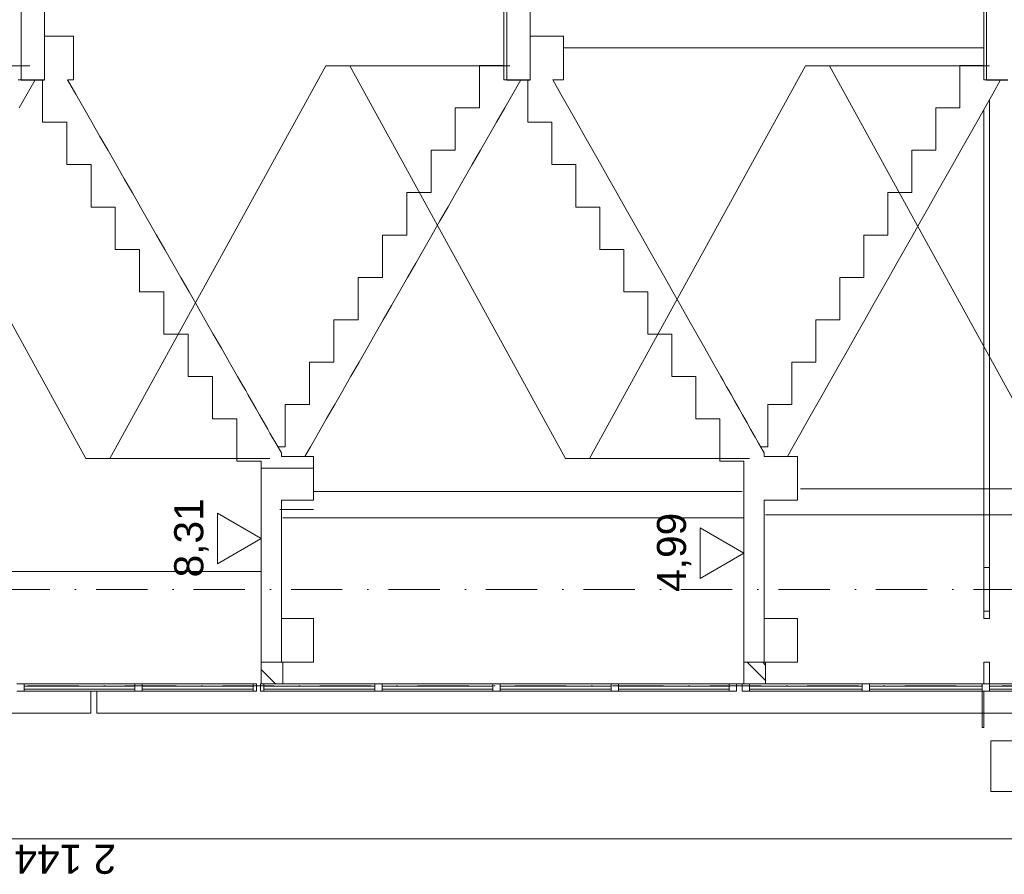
# Model space of a CAD drawing. Header units: millimetres. Extents: x -8078 to 241103, y -4319 to 602442.
# Tile 44 of 148: x 27720 to 34492, y 280655 to 286531. Entities that reach past the tile are written whole.
import ezdxf

# ---------------------------------------------------------------- set-up
doc = ezdxf.new("R2010")
doc.units = ezdxf.units.MM
doc.header["$MEASUREMENT"] = 0
doc.set_wipeout_variables(frame=1)
doc.linetypes.add('Kropki i Kreski', pattern=[6.702778, 3.527778, -1.763889, 0, -1.411111])
doc.linetypes.add('Wipeout_Contour', pattern=[1000, 0, -1000])
for name, color, linetype in [('#podkład', 252, 'Continuous'), ('- A - ocieplenie', 7, 'Continuous'), ('2D - Ogólne', 7, 'Continuous'), ('Konstrukcja - Siatka mod', 7, 'Continuous'), ('Konstrukcja - Stropy', 7, 'Continuous'), ('Konstrukcja - Ściany działowe', 7, 'Continuous'), ('Konstrukcja - Ściany nośne wew..P', 7, 'Continuous'), ('Konstrukcja - Ściany zewnętrzne', 7, 'Continuous'), ('Opisy - Etykiety', 7, 'Continuous'), ('Wymiarowanie - Ogólne', 7, 'Continuous')]:
    doc.layers.add(name, color=color, linetype=linetype)
doc.styles.add('STYL_AUTOMATYCZNY_3', font='txt')
pattern_1 = [(135, (-1702.6, 957497.23), (-159.09903, -159.09903), []), (135, (-1755.63, 957444.2), (-159.09903, -159.09903), [])]

# ---------------------------------------------------------------- blocks, each defined once
blk = doc.blocks.new('qqe433333')
at = {"color": 252, "linetype": 'Continuous', "lineweight": 20, "ltscale": 100}
for p, q in [((-8342.6, 672141.5), (-8509.6, 672141.5)), ((-8509.6, 671850.1), (-8509.6, 672141.5)), ((-5042.6, 672141.5), (-5207.6, 672141.5)), ((-5207.6, 671850.1), (-5207.6, 672141.5)), ((-11566.4, 672042.6), (-11621, 671947.2)), ((-8226.4, 672042.6), (-8281, 671947.2)), ((-4926.2, 672042.6), (-4980.2, 671947.2)), ((-11621, 671947.2), (-11676.7, 671850.1)), ((-8281, 671947.2), (-8336.7, 671850.1)), ((-4980.2, 671947.2), (-5035.2, 671850.1)), ((-8676.6, 671850.1), (-8509.6, 671850.1)), ((-8676.6, 671558.8), (-8676.6, 671850.1)), ((-8336.7, 671850.1), (-8392.4, 671753)), ((-5372.6, 671850.1), (-5207.6, 671850.1)), ((-5372.6, 671558.8), (-5372.6, 671850.1)), ((-5035.2, 671850.1), (-5090.2, 671753)), ((-8392.4, 671753), (-8448, 671655.9)), ((-5090.2, 671753), (-5145.2, 671655.9)), ((-8448, 671655.9), (-8503.7, 671558.8)), ((-5145.2, 671655.9), (-5200.2, 671558.8)), ((-8843.6, 671558.8), (-8676.6, 671558.8)), ((-8843.6, 671267.5), (-8843.6, 671558.8)), ((-8503.7, 671558.8), (-8559.4, 671461.7)), ((-5537.6, 671558.8), (-5372.6, 671558.8)), ((-5537.6, 671267.5), (-5537.6, 671558.8)), ((-5200.2, 671558.8), (-5255.2, 671461.7)), ((-8559.4, 671461.7), (-8615, 671364.6)), ((-5255.2, 671461.7), (-5310.2, 671364.6)), ((-8615, 671364.6), (-8670.7, 671267.5)), ((-5310.2, 671364.6), (-5365.2, 671267.5)), ((-9010.6, 671267.5), (-8843.6, 671267.5)), ((-9010.6, 670976.1), (-9010.6, 671267.5)), ((-8670.7, 671267.5), (-8726.4, 671170.3)), ((-5702.6, 671267.5), (-5537.6, 671267.5)), ((-5702.6, 670976.1), (-5702.6, 671267.5)), ((-5365.2, 671267.5), (-5420.2, 671170.3)), ((-8726.4, 671170.3), (-8782, 671073.2)), ((-5420.2, 671170.3), (-5475.2, 671073.2)), ((-8782, 671073.2), (-8837.7, 670976.1)), ((-5475.2, 671073.2), (-5530.2, 670976.1)), ((-9177.6, 670976.1), (-9010.6, 670976.1)), ((-9177.6, 670684.8), (-9177.6, 670976.1)), ((-8837.7, 670976.1), (-8893.4, 670879)), ((-5867.6, 670976.1), (-5702.6, 670976.1)), ((-5867.6, 670684.8), (-5867.6, 670976.1)), ((-5530.2, 670976.1), (-5585.2, 670879)), ((-8893.4, 670879), (-8949, 670781.9)), ((-5585.2, 670879), (-5640.2, 670781.9)), ((-8949, 670781.9), (-9004.7, 670684.8)), ((-5640.2, 670781.9), (-5695.2, 670684.8)), ((-9344.6, 670684.8), (-9177.6, 670684.8)), ((-9344.6, 670393.4), (-9344.6, 670684.8)), ((-9004.7, 670684.8), (-9060.4, 670587.7)), ((-6032.6, 670684.8), (-5867.6, 670684.8)), ((-6032.6, 670393.4), (-6032.6, 670684.8)), ((-5695.2, 670684.8), (-5750.2, 670587.7)), ((-9060.4, 670587.7), (-9116, 670490.5)), ((-5750.2, 670587.7), (-5805.2, 670490.5)), ((-9116, 670490.5), (-9171.7, 670393.4)), ((-5805.2, 670490.5), (-5860.2, 670393.4)), ((-9511.6, 670393.4), (-9344.6, 670393.4)), ((-9511.6, 670102.1), (-9511.6, 670393.4)), ((-9171.7, 670393.4), (-9227.4, 670296.3)), ((-6197.6, 670393.4), (-6032.6, 670393.4)), ((-6197.6, 670102.1), (-6197.6, 670393.4)), ((-5860.2, 670393.4), (-5915.2, 670296.3)), ((-9227.4, 670296.3), (-9283, 670199.2)), ((-5915.2, 670296.3), (-5970.2, 670199.2)), ((-9283, 670199.2), (-9338.7, 670102.1)), ((-5970.2, 670199.2), (-6025.2, 670102.1)), ((-9678.6, 670102.1), (-9511.6, 670102.1)), ((-9678.6, 669810.8), (-9678.6, 670102.1)), ((-9338.7, 670102.1), (-9394.4, 670005)), ((-6362.6, 670102.1), (-6197.6, 670102.1)), ((-6362.6, 669810.8), (-6362.6, 670102.1)), ((-6025.2, 670102.1), (-6080.2, 670005)), ((-9394.4, 670005), (-9450, 669907.9)), ((-6080.2, 670005), (-6135.2, 669907.9)), ((-9450, 669907.9), (-9505.7, 669810.8)), ((-6135.2, 669907.9), (-6190.2, 669810.8)), ((-9845.6, 669519.4), (-9845.6, 669810.8)), ((-9845.6, 669810.8), (-9678.6, 669810.8)), ((-9505.7, 669810.8), (-9561.4, 669713.6)), ((-6527.6, 669519.4), (-6527.6, 669810.8)), ((-6527.6, 669810.8), (-6362.6, 669810.8)), ((-6190.2, 669810.8), (-6245.2, 669713.6)), ((-9561.4, 669713.6), (-9617, 669616.5)), ((-6245.2, 669713.6), (-6300.2, 669616.5)), ((-9617, 669616.5), (-9672.7, 669519.4)), ((-6300.2, 669616.5), (-6355.2, 669519.4)), ((-9872.6, 669519.4), (-9896.4, 669519.4)), ((-9845.6, 669519.4), (-9872.6, 669519.4)), ((-9710.5, 669453.4), (-9672.7, 669519.4)), ((-6552.6, 669519.4), (-6576.2, 669519.4)), ((-6527.6, 669519.4), (-6552.6, 669519.4)), ((-6392.6, 669453.4), (-6355.2, 669519.4))]:
    blk.add_line(p, q, dxfattribs=at)
at = {"color": 252, "linetype": 'Continuous', "lineweight": 13, "ltscale": 100}
for p, q in [((-11515.6, 672042.6), (-11515.6, 671751.3)), ((-8177.6, 672042.6), (-8177.6, 671751.3)), ((-11515.6, 671751.3), (-11348.6, 671751.3)), ((-11348.6, 671751.3), (-11348.6, 671460)), ((-8177.6, 671751.3), (-8012.6, 671751.3)), ((-8012.6, 671751.3), (-8012.6, 671460)), ((-11348.6, 671460), (-11181.6, 671460)), ((-11181.6, 671460), (-11181.6, 671168.6)), ((-8012.6, 671460), (-7847.6, 671460)), ((-7847.6, 671460), (-7847.6, 671168.6)), ((-11181.6, 671168.6), (-11014.6, 671168.6)), ((-11014.6, 671168.6), (-11014.6, 670877.3)), ((-7847.6, 671168.6), (-7682.6, 671168.6)), ((-7682.6, 671168.6), (-7682.6, 670877.3)), ((-11014.6, 670877.3), (-10847.6, 670877.3)), ((-10847.6, 670877.3), (-10847.6, 670585.9)), ((-7682.6, 670877.3), (-7517.6, 670877.3)), ((-7517.6, 670877.3), (-7517.6, 670585.9)), ((-10847.6, 670585.9), (-10680.6, 670585.9)), ((-10680.6, 670585.9), (-10680.6, 670294.6)), ((-7517.6, 670585.9), (-7352.6, 670585.9)), ((-7352.6, 670585.9), (-7352.6, 670294.6)), ((-10680.6, 670294.6), (-10513.6, 670294.6)), ((-10513.6, 670294.6), (-10513.6, 670003.3)), ((-7352.6, 670294.6), (-7187.6, 670294.6)), ((-7187.6, 670294.6), (-7187.6, 670003.3)), ((-10513.6, 670003.3), (-10346.6, 670003.3)), ((-10346.6, 670003.3), (-10346.6, 669711.9)), ((-7187.6, 670003.3), (-7022.6, 670003.3)), ((-7022.6, 670003.3), (-7022.6, 669711.9)), ((-10346.6, 669711.9), (-10179.6, 669711.9)), ((-10179.6, 669711.9), (-10179.6, 669420.6)), ((-7022.6, 669711.9), (-6857.6, 669711.9)), ((-6857.6, 669711.9), (-6857.6, 669420.6)), ((-10179.6, 669420.6), (-10012.6, 669420.6)), ((-10012.6, 669420.6), (-10012.6, 668039.4)), ((-9872.6, 669478), (-9872.6, 669453.4)), ((-6857.6, 669420.6), (-6692.6, 669420.6)), ((-6692.6, 669420.6), (-6692.6, 668039.4)), ((-6552.6, 669477.8), (-6552.6, 669453.4)), ((-9872.6, 669153.4), (-9872.6, 668339.4)), ((-6552.6, 669153.4), (-6552.6, 668339.4)), ((-9872.6, 668339.4), (-9872.6, 668039.4)), ((-6552.6, 668339.4), (-6552.6, 668039.4))]:
    blk.add_line(p, q, dxfattribs=at)
at = {"color": 252, "linetype": 'Continuous', "lineweight": 13, "ltscale": 100, "flags": 128}
for points in [[(-10117.6, 669439.4), (-11217.6, 669439.4), (-12702.6, 672139.4), (-11602.6, 672139.4)], [(-6817.6, 669439.4), (-7917.6, 669439.4), (-9402.6, 672139.4), (-8302.6, 672139.4)], [(-3517.6, 669439.4), (-4617.6, 669439.4), (-6102.6, 672139.4), (-5002.6, 672139.4)], [(-11342.7, 672042.6), (-11287, 671945.5), (-11231.4, 671848.4), (-11175.7, 671751.3), (-11120, 671654.2), (-11064.4, 671557.1), (-11008.7, 671460), (-10953, 671362.8), (-10897.4, 671265.7), (-10841.7, 671168.6), (-10786, 671071.5), (-10730.4, 670974.4), (-10674.7, 670877.3), (-10619, 670780.2), (-10563.4, 670683), (-10507.7, 670585.9), (-10452, 670488.8), (-10396.4, 670391.7), (-10340.7, 670294.6), (-10285, 670197.5), (-10229.4, 670100.4), (-10173.7, 670003.3), (-10158, 669975.9), (-10133.7, 669933.5), (-10118, 669906.1), (-10102.3, 669878.8), (-10078.1, 669836.4), (-10062.4, 669809), (-10046.7, 669781.7), (-10022.4, 669739.3), (-10006.7, 669711.9), (-9991, 669684.5), (-9966.7, 669642.2), (-9951, 669614.8), (-9935.3, 669587.4), (-9911.1, 669545.1), (-9895.4, 669517.7), (-9879.7, 669490.3), (-9872.6, 669478)], [(-8005.2, 672042.6), (-7950.2, 671945.5), (-7895.2, 671848.4), (-7840.2, 671751.3), (-7785.2, 671654.2), (-7730.2, 671557.1), (-7675.2, 671460), (-7620.2, 671362.8), (-7565.2, 671265.7), (-7510.2, 671168.6), (-7455.2, 671071.5), (-7400.2, 670974.4), (-7345.2, 670877.3), (-7290.2, 670780.2), (-7235.2, 670683), (-7180.2, 670585.9), (-7125.2, 670488.8), (-7070.2, 670391.7), (-7015.2, 670294.6), (-6960.2, 670197.5), (-6905.2, 670100.4), (-6850.2, 670003.3), (-6834.7, 669975.9), (-6810.7, 669933.5), (-6795.2, 669906.1), (-6779.7, 669878.8), (-6755.7, 669836.4), (-6740.2, 669809), (-6724.7, 669781.7), (-6700.7, 669739.3), (-6685.2, 669711.9), (-6669.7, 669684.5), (-6645.7, 669642.2), (-6630.2, 669614.8), (-6614.7, 669587.4), (-6590.7, 669545.1), (-6575.2, 669517.7), (-6559.7, 669490.3), (-6552.6, 669477.8)]]:
    blk.add_lwpolyline(points, dxfattribs=at)
at = {"color": 252, "linetype": 'Continuous', "lineweight": 20, "ltscale": 100, "flags": 128}
for points in [[(-8467.6, 672139.4), (-9567.6, 672139.4), (-11052.6, 669439.4), (-9952.6, 669439.4)], [(-5167.6, 672139.4), (-6267.6, 672139.4), (-7752.6, 669439.4), (-6652.6, 669439.4)]]:
    blk.add_lwpolyline(points, dxfattribs=at)
at = {"layer": '2D - Ogólne', "color": 252, "linetype": 'Continuous', "lineweight": 13, "ltscale": 100}
for p, q in [((-5042.6, 672264.2), (-7932.6, 672264.2)), ((-10012.6, 669372.8), (-9652.6, 669372.8)), ((-3372.6, 669231.9), (-6302.6, 669231.9)), ((-6702.6, 669211.9), (-9652.6, 669211.9)), ((-9882.6, 669088.7), (-9652.6, 669088.7)), ((-6692.6, 669031.4), (-9862.6, 669031.4)), ((-3372.6, 669051.4), (-6542.6, 669051.4)), ((-10012.6, 668663.4), (-13212.6, 668663.4))]:
    blk.add_line(p, q, dxfattribs=at)
at = {"layer": 'Konstrukcja - Stropy', "color": 252, "linetype": 'Continuous', "lineweight": 13, "ltscale": 100}
for p, q in [((-11662.6, 673739.5), (-11662.6, 672042.6)), ((-8322.6, 673739.5), (-8322.6, 672042.6)), ((-5022.6, 673739.5), (-5022.6, 672042.6)), ((-11502.6, 673439.5), (-11502.6, 672342.6)), ((-8162.6, 673439.5), (-8162.6, 672342.6)), ((-11502.6, 672342.6), (-11502.6, 672042.6)), ((-8162.6, 672342.6), (-8162.6, 672042.6)), ((-11682.6, 672042.6), (-11662.6, 672042.6)), ((-8342.6, 672042.6), (-8322.6, 672042.6)), ((-5042.6, 672042.6), (-5022.6, 672042.6)), ((-5002.6, 668689.5), (-5042.6, 668689.5))]:
    blk.add_line(p, q, dxfattribs=at)
at = {"layer": 'Konstrukcja - Stropy', "color": 252, "linetype": 'Continuous', "lineweight": 25, "ltscale": 100}
for p, q in [((-11662.6, 672042.6), (-11515.6, 672042.6)), ((-11515.6, 672042.6), (-11502.6, 672042.6)), ((-8322.6, 672042.6), (-8177.6, 672042.6)), ((-8177.6, 672042.6), (-8162.6, 672042.6)), ((-5022.6, 672042.6), (-4875.6, 672042.6))]:
    blk.add_line(p, q, dxfattribs=at)
at = {"layer": 'Konstrukcja - Stropy', "color": 252, "linetype": 'Continuous', "lineweight": 13, "ltscale": 100, "flags": 128}
for points in [[(-8342.6, 673739.5), (-8342.6, 673659.5), (-8342.6, 673619.5), (-8342.6, 672042.6)], [(-5042.6, 673739.5), (-5042.6, 673659.5), (-5042.6, 673619.5), (-5042.6, 672042.6)]]:
    blk.add_lwpolyline(points, dxfattribs=at)
at = {"layer": 'Konstrukcja - Ściany działowe', "color": 252, "linetype": 'Continuous', "lineweight": 13, "ltscale": 100}
for p, q in [((-11502.6, 672342.6), (-11302.6, 672342.6)), ((-11302.6, 672342.6), (-11302.6, 672042.6)), ((-8162.6, 672342.6), (-7932.6, 672342.6)), ((-7932.6, 672342.6), (-7932.6, 672042.6)), ((-11342.7, 672042.6), (-11302.6, 672042.6)), ((-8005.2, 672042.6), (-7932.6, 672042.6)), ((-9872.6, 669453.4), (-9652.6, 669453.4)), ((-9652.6, 669453.4), (-9652.6, 669153.4)), ((-6552.6, 669453.4), (-6322.6, 669453.4)), ((-6322.6, 669453.4), (-6322.6, 669153.4)), ((-9872.6, 669153.4), (-9652.6, 669153.4)), ((-6552.6, 669153.4), (-6322.6, 669153.4)), ((-9872.6, 668339.4), (-9652.6, 668339.4)), ((-9652.6, 668339.4), (-9652.6, 668039.4)), ((-6552.6, 668339.4), (-6322.6, 668339.4)), ((-6322.6, 668339.4), (-6322.6, 668039.4)), ((-10012.6, 668039.4), (-9872.6, 668039.4)), ((-9872.6, 668039.4), (-9862.6, 668039.4)), ((-9862.6, 668039.4), (-9652.6, 668039.4)), ((-6692.6, 668039.4), (-6552.6, 668039.4)), ((-6552.6, 668039.4), (-6542.6, 668039.4)), ((-6542.6, 668039.4), (-6322.6, 668039.4))]:
    blk.add_line(p, q, dxfattribs=at)
at = {"layer": 'Konstrukcja - Ściany nośne wew..P', "color": 252, "linetype": 'Continuous', "lineweight": 20, "ltscale": 100}
blk.add_line((-5042.6, 668039.4), (-5002.6, 668039.4), dxfattribs=at)
at = {"layer": 'Opisy - Etykiety', "color": 252, "linetype": 'Continuous', "lineweight": 13, "ltscale": 100}
for p, q in [((-4486.6, 667498.3), (-4992.6, 667498.3)), ((-4992.6, 667498.3), (-4992.6, 667149.7)), ((-4992.6, 667149.7), (-4486.6, 667149.7))]:
    blk.add_line(p, q, dxfattribs=at)
at = {"layer": 'Wymiarowanie - Ogólne', "color": 252, "linetype": 'Continuous', "lineweight": 13, "ltscale": 100}
for p, q in [((-10012.6, 668889), (-10012.6, 669114)), ((-10312.6, 668715), (-10312.6, 669063)), ((-10312.6, 669063), (-10012.6, 668889)), ((-6692.6, 668789.4), (-6692.6, 669014.4)), ((-6992.6, 668615.4), (-6992.6, 668963.4)), ((-6992.6, 668963.4), (-6692.6, 668789.4)), ((-10012.6, 668889), (-10312.6, 668715)), ((-10012.6, 668889), (-10012.6, 668664)), ((-6692.6, 668789.4), (-6992.6, 668615.4)), ((-6692.6, 668789.4), (-6692.6, 668564.4)), ((-632.6, 666824.4), (-22072.6, 666824.4))]:
    blk.add_line(p, q, dxfattribs=at)
at = {"layer": 'Wymiarowanie - Ogólne', "color": 252, "linetype": 'Continuous', "lineweight": 13, "char_height": 200, "attachment_point": 7, "style": 'STYL_AUTOMATYCZNY_3'}
for s, insert, width, rotation in [('\\A1;{\\pql;\\fArial|b0|i0|c238|p0;\\W1.000000;8,31}', (-10372.6, 668622.1), 533.84, 90), ('\\A1;{\\pql;\\fArial|b0|i0|c238|p0;\\W1.000000;4,99}', (-7052.6, 668522.5), 533.84, 90), ('\\A1;{\\pql;\\fArial|b0|i0|c238|p0;\\W1.000000;2\xa0144}', (-11009.4, 666784.4), 686.384, 180)]:
    blk.add_mtext(s, dxfattribs=dict(at, insert=insert, width=width, rotation=rotation))
at = {"color": 252, "linetype": 'Wipeout_Contour', "lineweight": 0, "ltscale": 1875961.945763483}
blk.add_wipeout([(-5042.6, 668539.5), (-5042.6, 668389.5), (-5002.6, 668389.5), (-5002.6, 668539.5)], dxfattribs=at).dxf.layer = '- A - ocieplenie'
at = {"color": 252, "linetype": 'Wipeout_Contour', "lineweight": 0, "ltscale": 1899746.195983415}
blk.add_wipeout([(-10879.4, 667839.4), (-10879.4, 667889.4), (-11641.9, 667889.4), (-11641.9, 667839.4)], dxfattribs=at).dxf.layer = 'Konstrukcja - Ściany nośne wew..P'
at = {"color": 252, "linetype": 'Wipeout_Contour', "lineweight": 0, "ltscale": 1896577.065354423}
blk.add_wipeout([(-10829.4, 667889.4), (-10829.4, 667839.4), (-10066.9, 667839.4), (-10066.9, 667889.4)], dxfattribs=at).dxf.layer = 'Konstrukcja - Ściany nośne wew..P'
at = {"color": 252, "linetype": 'Wipeout_Contour', "lineweight": 0, "ltscale": 1893313.382763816}
blk.add_wipeout([(-9992.6, 667889.4), (-9992.6, 667839.4), (-9230.1, 667839.4), (-9230.1, 667889.4)], dxfattribs=at).dxf.layer = 'Konstrukcja - Ściany nośne wew..P'
at = {"color": 252, "linetype": 'Wipeout_Contour', "lineweight": 0, "ltscale": 1890144.810116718}
blk.add_wipeout([(-9180.1, 667889.4), (-9180.1, 667839.4), (-8417.6, 667839.4), (-8417.6, 667889.4)], dxfattribs=at).dxf.layer = 'Konstrukcja - Ściany nośne wew..P'
at = {"color": 252, "linetype": 'Wipeout_Contour', "lineweight": 0, "ltscale": 1886976.514446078}
blk.add_wipeout([(-8367.6, 667889.4), (-8367.6, 667839.4), (-7605.1, 667839.4), (-7605.1, 667889.4)], dxfattribs=at).dxf.layer = 'Konstrukcja - Ściany nośne wew..P'
at = {"color": 252, "linetype": 'Wipeout_Contour', "lineweight": 0, "ltscale": 1883808.497056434}
blk.add_wipeout([(-6792.6, 667839.4), (-6792.6, 667889.4), (-7555.1, 667889.4), (-7555.1, 667839.4)], dxfattribs=at).dxf.layer = 'Konstrukcja - Ściany nośne wew..P'
at = {"color": 252, "linetype": 'Wipeout_Contour', "lineweight": 0, "ltscale": 1880265.523993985}
blk.add_wipeout([(-6652.6, 667889.4), (-6652.6, 667839.4), (-5877.6, 667839.4), (-5877.6, 667889.4)], dxfattribs=at).dxf.layer = 'Konstrukcja - Ściany nośne wew..P'
at = {"color": 252, "linetype": 'Wipeout_Contour', "lineweight": 0, "ltscale": 1877049.373627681}
blk.add_wipeout([(-5052.6, 667839.4), (-5052.6, 667889.4), (-5827.6, 667889.4), (-5827.6, 667839.4)], dxfattribs=at).dxf.layer = 'Konstrukcja - Ściany nośne wew..P'
at = {"color": 252, "linetype": 'Wipeout_Contour', "lineweight": 0, "ltscale": 1873833.514927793}
blk.add_wipeout([(-4227.6, 667839.4), (-4227.6, 667889.4), (-5002.6, 667889.4), (-5002.6, 667839.4)], dxfattribs=at).dxf.layer = 'Konstrukcja - Ściany nośne wew..P'
at = {"layer": 'Konstrukcja - Ściany działowe', "linetype": 'Continuous', "lineweight": 13}
h = blk.add_hatch(dxfattribs=at)
h.set_pattern_fill('Stal_0008', color=252, angle=90, style=0, pattern_type=2)
h.set_pattern_definition(pattern_1)
h.paths.add_polyline_path([(-9862.6, 667889.4), (-9862.6, 668039.4), (-10012.6, 668039.4), (-10012.6, 667889.4)])
at = {"layer": 'Konstrukcja - Siatka mod', "color": 252, "linetype": 'Kropki i Kreski', "lineweight": 13, "ltscale": 100}
blk.add_line((-21202.6, 668539.5), (2797.4, 668539.5), dxfattribs=at)
at = {"layer": 'Konstrukcja - Ściany działowe', "color": 252, "linetype": 'Continuous', "lineweight": 13, "ltscale": 100}
for p, q in [((-10012.6, 668039.4), (-10012.6, 667889.4)), ((-9862.6, 668039.4), (-9862.6, 667889.4))]:
    blk.add_line(p, q, dxfattribs=at)
at = {"layer": 'Konstrukcja - Ściany działowe', "color": 252, "linetype": 'Continuous', "lineweight": 13, "ltscale": 100, "flags": 128}
blk.add_lwpolyline([(-10012.6, 667889.4), (-9992.6, 667889.4), (-9862.6, 667889.4)], dxfattribs=at)
at = {"layer": 'Konstrukcja - Ściany nośne wew..P', "color": 252, "linetype": 'Continuous', "lineweight": 20, "ltscale": 100}
blk.add_line((-5002.6, 667889.4), (-5002.6, 668039.4), dxfattribs=at)
at = {"layer": 'Konstrukcja - Ściany nośne wew..P', "color": 252, "linetype": 'Continuous', "lineweight": 13, "ltscale": 100}
for p, q in [((-11691.9, 667889.4), (-11641.9, 667889.4)), ((-10879.4, 667889.4), (-11641.9, 667889.4)), ((-10879.4, 667874.4), (-11641.9, 667874.4)), ((-10879.4, 667889.4), (-10829.4, 667889.4)), ((-10066.9, 667889.4), (-10829.4, 667889.4)), ((-10066.9, 667874.4), (-10829.4, 667874.4)), ((-10066.9, 667889.4), (-10042.6, 667889.4)), ((-10016.9, 667889.4), (-10012.6, 667889.4)), ((-9230.1, 667874.4), (-9992.6, 667874.4)), ((-9230.1, 667889.4), (-9862.6, 667889.4)), ((-9230.1, 667889.4), (-9180.1, 667889.4)), ((-8417.6, 667889.4), (-9180.1, 667889.4)), ((-8417.6, 667874.4), (-9180.1, 667874.4)), ((-8417.6, 667889.4), (-8367.6, 667889.4)), ((-4227.6, 667889.4), (-5002.6, 667889.4)), ((-4227.6, 667874.4), (-5002.6, 667874.4))]:
    blk.add_line(p, q, dxfattribs=at)
at = {"layer": 'Konstrukcja - Ściany zewnętrzne', "color": 252, "linetype": 'Continuous', "lineweight": 20, "ltscale": 100}
blk.add_line((-5042.6, 668539.5), (-5002.6, 668539.5), dxfattribs=at)
at = {"color": 252, "linetype": 'Wipeout_Contour', "lineweight": 0, "ltscale": 1875871.691732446}
blk.add_wipeout([(-5042.6, 668389.5), (-5042.6, 668339.4), (-5002.6, 668339.4), (-5002.6, 668389.5)], dxfattribs=at).dxf.layer = '- A - ocieplenie'
at = {"color": 252, "linetype": 'Wipeout_Contour', "lineweight": 0, "ltscale": 2859614.635628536}
blk.add_wipeout([(-14482.6, 667689.4), (-11182.6, 667689.4), (-11182.6, 667839.4), (-13266.9, 667839.4), (-13316.9, 667839.4), (-14482.6, 667839.4)], dxfattribs=at).dxf.layer = '- A - ocieplenie'
at = {"color": 252, "linetype": 'Wipeout_Contour', "lineweight": 0, "ltscale": 1872152.929425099}
blk.add_wipeout([(-3371.3, 667689.4), (-3371.3, 667839.4), (-5042.6, 667839.4), (-5042.6, 667689.4)], dxfattribs=at).dxf.layer = '- A - ocieplenie'
at = {"layer": '- A - ocieplenie', "color": 252, "linetype": 'Continuous', "lineweight": 20, "ltscale": 100}
for p, q in [((-5042.6, 668389.5), (-5002.6, 668389.5)), ((-11182.6, 667839.4), (-11182.6, 667689.4)), ((-11182.6, 667689.4), (-14482.6, 667689.4))]:
    blk.add_line(p, q, dxfattribs=at)
at = {"layer": 'Konstrukcja - Ściany nośne wew..P', "color": 252, "linetype": 'Continuous', "lineweight": 20, "ltscale": 100}
for p, q in [((-5002.6, 668339.4), (-5002.6, 671907.7)), ((-5042.6, 668339.4), (-5042.6, 671837.1)), ((-5042.6, 668339.4), (-5002.6, 668339.4))]:
    blk.add_line(p, q, dxfattribs=at)
at = {"layer": 'Konstrukcja - Ściany nośne wew..P', "color": 252, "linetype": 'Continuous', "lineweight": 13, "ltscale": 100}
for p, q in [((-11641.9, 667889.4), (-11641.9, 667839.4)), ((-5002.6, 667889.4), (-5002.6, 667839.4)), ((-11691.9, 667839.4), (-11641.9, 667839.4)), ((-5002.6, 667854.4), (-4227.6, 667854.4)), ((-4227.6, 667839.4), (-5002.6, 667839.4))]:
    blk.add_line(p, q, dxfattribs=at)
at = {"color": 252, "linetype": 'Wipeout_Contour', "lineweight": 0, "ltscale": 4234285.013571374}
blk.add_wipeout([(-7842.6, 667689.4), (-5042.6, 667689.4), (-5042.6, 667839.4), (-6702.6, 667839.4), (-6702.6, 667889.4), (-6742.6, 667889.4), (-6742.6, 667839.4), (-7605.1, 667839.4), (-7842.6, 667839.4)], dxfattribs=at).dxf.layer = '- A - ocieplenie'
at = {"layer": 'Konstrukcja - Ściany działowe', "linetype": 'Continuous', "lineweight": 13}
h = blk.add_hatch(dxfattribs=at)
h.set_pattern_fill('Stal_0008', color=252, angle=90, style=0, pattern_type=2)
h.set_pattern_definition(pattern_1)
h.paths.add_polyline_path([(-6542.6, 667889.4), (-6542.6, 668039.4), (-6692.6, 668039.4), (-6692.6, 667889.4)])
at = {"layer": '2D - Ogólne', "color": 252, "linetype": 'Kropki i Kreski', "lineweight": 20, "ltscale": 100}
blk.add_line((-23015.1, 667876.2), (4804.6, 667876.2), dxfattribs=at)
at = {"layer": 'Konstrukcja - Ściany działowe', "color": 252, "linetype": 'Continuous', "lineweight": 13, "ltscale": 100}
for p, q in [((-6692.6, 668039.4), (-6692.6, 667889.4)), ((-6542.6, 668039.4), (-6542.6, 667889.4))]:
    blk.add_line(p, q, dxfattribs=at)
at = {"layer": 'Konstrukcja - Ściany działowe', "color": 252, "linetype": 'Continuous', "lineweight": 13, "ltscale": 100, "flags": 128}
blk.add_lwpolyline([(-6692.6, 667889.4), (-6652.6, 667889.4), (-6542.6, 667889.4)], dxfattribs=at)
at = {"layer": 'Konstrukcja - Ściany nośne wew..P', "color": 252, "linetype": 'Continuous', "lineweight": 20, "ltscale": 100}
for p, q in [((-5042.6, 667889.4), (-5042.6, 668039.4)), ((-6742.6, 667889.4), (-6702.6, 667889.4))]:
    blk.add_line(p, q, dxfattribs=at)
at = {"layer": 'Konstrukcja - Ściany nośne wew..P', "color": 252, "linetype": 'Continuous', "lineweight": 13, "ltscale": 100}
for p, q in [((-7605.1, 667889.4), (-8367.6, 667889.4)), ((-7605.1, 667874.4), (-8367.6, 667874.4)), ((-7605.1, 667889.4), (-7605.1, 667839.4)), ((-7605.1, 667889.4), (-7555.1, 667889.4)), ((-6792.6, 667889.4), (-7555.1, 667889.4)), ((-7555.1, 667889.4), (-7555.1, 667839.4)), ((-6792.6, 667874.4), (-7555.1, 667874.4)), ((-6792.6, 667889.4), (-6792.6, 667839.4)), ((-6792.6, 667889.4), (-6742.6, 667889.4)), ((-6742.6, 667889.4), (-6742.6, 667839.4)), ((-6702.6, 667889.4), (-6702.6, 667839.4)), ((-6702.6, 667889.4), (-6692.6, 667889.4)), ((-6652.6, 667889.4), (-6652.6, 667839.4)), ((-5877.6, 667874.4), (-6652.6, 667874.4)), ((-5877.6, 667889.4), (-6542.6, 667889.4)), ((-5877.6, 667889.4), (-5877.6, 667839.4)), ((-5877.6, 667889.4), (-5827.6, 667889.4)), ((-5052.6, 667889.4), (-5827.6, 667889.4)), ((-5827.6, 667889.4), (-5827.6, 667839.4)), ((-5052.6, 667874.4), (-5827.6, 667874.4)), ((-5052.6, 667889.4), (-5052.6, 667839.4)), ((-5052.6, 667889.4), (-5002.6, 667889.4)), ((-7605.1, 667839.4), (-7555.1, 667839.4)), ((-7555.1, 667854.4), (-6792.6, 667854.4)), ((-6792.6, 667839.4), (-7555.1, 667839.4)), ((-6792.6, 667839.4), (-6742.6, 667839.4)), ((-6702.6, 667839.4), (-6652.6, 667839.4)), ((-6652.6, 667854.4), (-5877.6, 667854.4)), ((-5877.6, 667839.4), (-6652.6, 667839.4)), ((-5877.6, 667839.4), (-5827.6, 667839.4)), ((-5827.6, 667854.4), (-5052.6, 667854.4)), ((-5052.6, 667839.4), (-5827.6, 667839.4)), ((-5052.6, 667839.4), (-5002.6, 667839.4))]:
    blk.add_line(p, q, dxfattribs=at)
at = {"color": 252, "linetype": 'Wipeout_Contour', "lineweight": 0, "ltscale": 2840272.276138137}
blk.add_wipeout([(-11142.6, 667689.4), (-7842.6, 667689.4), (-7842.6, 667839.4), (-10042.6, 667839.4), (-10066.9, 667839.4), (-11142.6, 667839.4)], dxfattribs=at).dxf.layer = '- A - ocieplenie'
at = {"color": 252, "linetype": 'Wipeout_Contour', "lineweight": 0, "ltscale": 1875317.619154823}
blk.add_wipeout([(-5052.6, 667689.4), (-5052.6, 667589.4), (-5042.6, 667589.4), (-5042.6, 667689.4)], dxfattribs=at).dxf.layer = '- A - ocieplenie'
at = {"layer": '- A - ocieplenie', "color": 252, "linetype": 'Continuous', "lineweight": 20, "ltscale": 100}
for p, q in [((-11142.6, 667689.4), (-11142.6, 667839.4)), ((-5052.6, 667689.4), (-5052.6, 667839.4)), ((-5042.6, 667839.4), (-5042.6, 667689.4)), ((-7842.6, 667689.4), (-11142.6, 667689.4)), ((-5042.6, 667689.4), (-7842.6, 667689.4)), ((-5052.6, 667689.4), (-5052.6, 667589.4)), ((-3371.3, 667689.4), (-5042.6, 667689.4)), ((-5042.6, 667589.4), (-5042.6, 667689.4)), ((-5052.6, 667589.4), (-5042.6, 667589.4))]:
    blk.add_line(p, q, dxfattribs=at)
at = {"layer": 'Konstrukcja - Ściany nośne wew..P', "color": 252, "linetype": 'Continuous', "lineweight": 13, "ltscale": 100}
for p, q in [((-10879.4, 667889.4), (-10879.4, 667839.4)), ((-10829.4, 667889.4), (-10829.4, 667839.4)), ((-10066.9, 667889.4), (-10066.9, 667839.4)), ((-10042.6, 667889.4), (-10042.6, 667839.4)), ((-10016.9, 667889.4), (-10016.9, 667839.4)), ((-9992.6, 667889.4), (-9992.6, 667839.4)), ((-9230.1, 667889.4), (-9230.1, 667839.4)), ((-9180.1, 667889.4), (-9180.1, 667839.4)), ((-8417.6, 667889.4), (-8417.6, 667839.4)), ((-8367.6, 667889.4), (-8367.6, 667839.4)), ((-11641.9, 667854.4), (-10879.4, 667854.4)), ((-10879.4, 667839.4), (-11641.9, 667839.4)), ((-10879.4, 667839.4), (-10829.4, 667839.4)), ((-10829.4, 667854.4), (-10066.9, 667854.4)), ((-10066.9, 667839.4), (-10829.4, 667839.4)), ((-10066.9, 667839.4), (-10042.6, 667839.4)), ((-10016.9, 667839.4), (-9992.6, 667839.4)), ((-9992.6, 667854.4), (-9230.1, 667854.4)), ((-9230.1, 667839.4), (-9992.6, 667839.4)), ((-9230.1, 667839.4), (-9180.1, 667839.4)), ((-9180.1, 667854.4), (-8417.6, 667854.4)), ((-8417.6, 667839.4), (-9180.1, 667839.4)), ((-8417.6, 667839.4), (-8367.6, 667839.4)), ((-8367.6, 667854.4), (-7605.1, 667854.4)), ((-7605.1, 667839.4), (-8367.6, 667839.4))]:
    blk.add_line(p, q, dxfattribs=at)

msp = doc.modelspace()

# ---------------------------------------------------------------- block references
at = {"layer": '#podkład'}
msp.add_blockref('qqe433333', (39392.7, -385925.5), dxfattribs=at)

doc.saveas('drawing.dxf')
